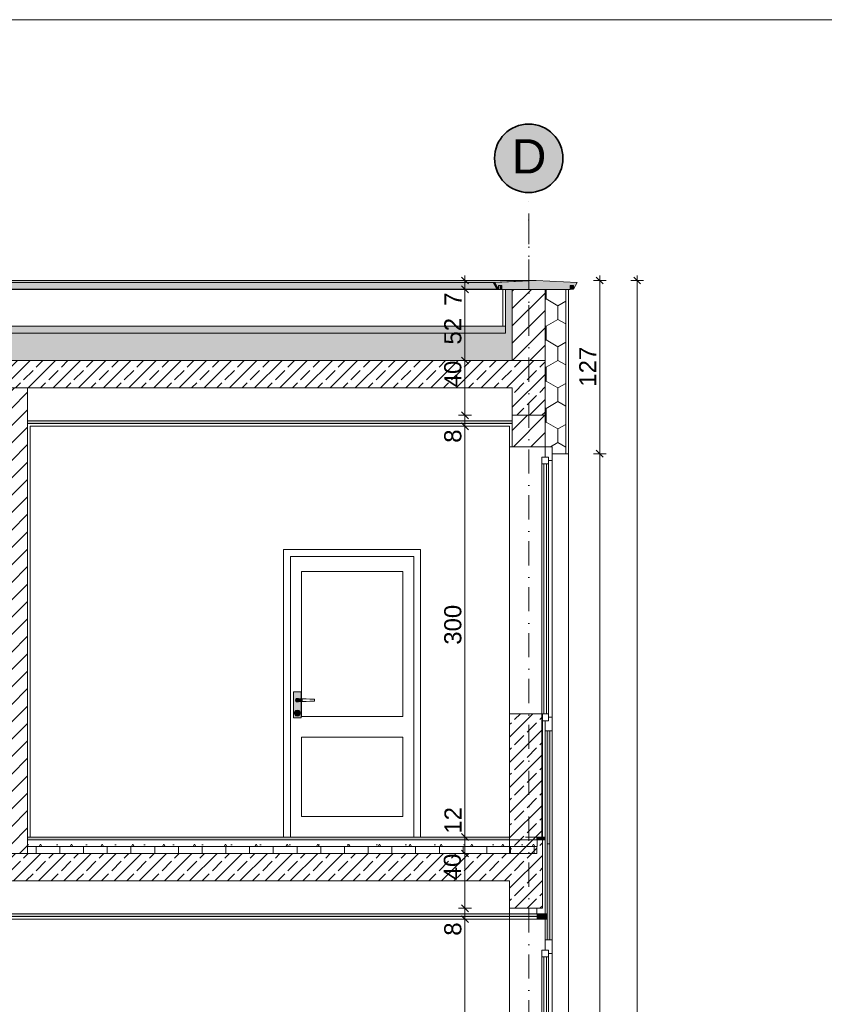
# Model space of a CAD drawing. Header units: millimetres. Extents: x -101298 to -58298, y 45839 to 66839.
# Tile 124 of 124: x -74165 to -68290, y 59648 to 66839. Entities that reach past the tile are written whole.
import ezdxf

# ---------------------------------------------------------------- set-up
doc = ezdxf.new("R2010")
doc.units = ezdxf.units.MM
doc.header["$MEASUREMENT"] = 0
doc.linetypes.add('Kropki i Kreski', pattern=[335.138881, 176.388884, -88.194442, 0, -70.555556])
for name, color, linetype, lineweight in [('Nowe_Konstrukcja - Belki_Nr_pióra__106', 252, 'Continuous', 13), ('Nowe_Konstrukcja - Belki_Nr_pióra__3', 7, 'Continuous', 13), ('Nowe_Konstrukcja - Stropy_Nr_pióra__21', 7, 'Continuous', 20), ('Nowe_Konstrukcja - Stropy_Nr_pióra__3', 7, 'Continuous', 13), ('Nowe_Konstrukcja - Ściany zew_Nr_pióra__106', 252, 'Continuous', 13), ('Nowe_Konstrukcja - Ściany zew_Nr_pióra__141', 7, 'Continuous', 18), ('Nowe_Konstrukcja - Ściany zew_Nr_pióra__18', 9, 'Continuous', 15), ('Nowe_Konstrukcja - Ściany zew_Nr_pióra__19', 255, 'Continuous', 0), ('Nowe_Konstrukcja - Ściany zew_Nr_pióra__21', 7, 'Continuous', 20), ('Nowe_Konstrukcja - Ściany zew_Nr_pióra__3', 7, 'Continuous', 13), ('Nowe_Osie_Nr_pióra__19', 255, 'Continuous', 0), ('Nowe_Osie_Nr_pióra__3', 7, 'Continuous', 13), ('Nowe_Osie_Nr_pióra__4', 8, 'Continuous', 13), ('Nowe_Osie_Nr_pióra__7', 7, 'Continuous', 35), ('Nowe_Wymiarowanie - Ogólne_Nr_pióra__42', 8, 'Continuous', 25), ('Nowe_zagospodarowanie_Nr_pióra__21', 7, 'Continuous', 20)]:
    doc.layers.add(name, color=color, linetype=linetype, lineweight=lineweight)
for name, color, linetype, lineweight, true_color in [('Nowe_Konstrukcja - Belki_Nr_pióra__23', 7, 'Continuous', 13, 0x858585), ('Nowe_Konstrukcja - Stropy_Nr_pióra__23', 7, 'Continuous', 13, 0x858585), ('Nowe_Konstrukcja - Ściany zew_Nr_pióra__102', 7, 'Continuous', 13, 0x3e3e3e), ('Nowe_Konstrukcja - Ściany zew_Nr_pióra__142', 7, 'Continuous', 0, 0xe8e8e8), ('Nowe_Konstrukcja - Ściany zew_Nr_pióra__23', 7, 'Continuous', 13, 0x858585), ('Nowe_Konstrukcja - Ściany zew_Nr_pióra__61', 7, 'Continuous', 18, 0x6a6a6a), ('Nowe_Konstrukcja - Ściany zew_Nr_pióra__62', 7, 'Continuous', 18, 0xaaaaaa), ('Nowe_Wymiarowanie - Ogólne_Nr_pióra__81', 7, 'Continuous', 13, 0x6a6a6a)]:
    doc.layers.add(name, color=color, linetype=linetype, lineweight=lineweight, true_color=true_color)
doc.layers.add('Nowe_Wymiarowanie - Ogólne', color=7, linetype='Continuous')
doc.styles.add('STYL_AUTOMATYCZNY_1', font='arial.ttf')
doc.dimstyles.new('STYL_AUTOMATYCZNY__1', dxfattribs={"dimtxt": 125, "dimasz": 47.5, "dimexe": 0.18, "dimexo": 0.0625, "dimgap": 0, "dimtad": 1, "dimdec": 0, "dimlfac": 0.1, "dimzin": 0, "dimdsep": 46, "dimtxsty": 'STYL_AUTOMATYCZNY_1', "dimblk": 'ARROWHEAD_6', "dimblk1": 'ARROWHEAD_6', "dimblk2": 'ARROWHEAD_6', "dimcen": 0.09, "dimse1": 1, "dimse2": 1, "dimclrd": 256, "dimclre": 256, "dimclrt": 8, "dimazin": 0, "dimtfac": 1, "dimtdec": 4, "dimtmove": 0, "dimatfit": 3, "dimfxl": 0, "dimtolj": 1, "dimtzin": 0, "dimarcsym": 0})
doc.dimstyles.new('STYL_AUTOMATYCZNY__3', dxfattribs={"dimtxt": 125, "dimasz": 47.5, "dimexe": 0.18, "dimexo": 0.0625, "dimgap": 0, "dimtad": 1, "dimdec": 0, "dimlfac": 0.1, "dimzin": 0, "dimdsep": 46, "dimtxsty": 'STYL_AUTOMATYCZNY_1', "dimblk": 'ARROWHEAD_6', "dimblk1": 'ARROWHEAD_6', "dimblk2": 'ARROWHEAD_6', "dimcen": 0.09, "dimse1": 1, "dimse2": 1, "dimclrd": 256, "dimclre": 256, "dimclrt": 8, "dimazin": 0, "dimtfac": 1, "dimtdec": 4, "dimtmove": 2, "dimatfit": 3, "dimfxl": 0, "dimtolj": 1, "dimtzin": 0, "dimarcsym": 0})
pattern_1 = [(45, (0, 0), (-63.63961, 63.63961), [])]
pattern_2 = [(90, (0, 0), (-173.20508, 0), [100, -200]), (90, (-86.6, 150), (-173.20508, 0), [100, -200]), (150, (-4e-14, 100), (86.60254, 150), [100, -200]), (150, (-173.2, 100), (86.60254, 150), [100, -200]), (210, (0, 0), (-86.60254, 150), [100, -200]), (210, (-173.2, -7e-14), (-86.60254, 150), [100, -200])]
pattern_3 = [(45, (0, 0), (-91.92388, 91.92388), []), (45, (-45.96, 45.96), (-91.92388, 91.92388), [97.5, -32.5])]

# ---------------------------------------------------------------- blocks, each defined once
blk = doc.blocks.new('*D22')
at = {"layer": 'Nowe_Wymiarowanie - Ogólne_Nr_pióra__81', "color": 251, "linetype": 'Continuous', "lineweight": 13, "true_color": 0x6a6a6a}
for p, q in [((-69904.3, 64909.2), (-69954.3, 64959.2)), ((-69929.3, 64971.7), (-69929.3, 64934.2)), ((-69976.1, 64934.2), (-69882.4, 64934.2)), ((-69929.3, 64934.2), (-69929.3, 63669.4)), ((-69976.1, 63669.4), (-69882.4, 63669.4)), ((-69904.3, 63644.4), (-69954.3, 63694.4))]:
    blk.add_line(p, q, dxfattribs=at)
at = {"layer": 'Nowe_Wymiarowanie - Ogólne_Nr_pióra__42', "color": 8, "lineweight": 25, "insert": (-69954.3, 64158.8), "char_height": 125, "attachment_point": 7, "rotation": 90, "style": 'STYL_AUTOMATYCZNY_1'}
blk.add_mtext('\\A1;{\\pql;\\fArial|b0|i0|c238|p0;\\W1.000000;127}', dxfattribs=at)
blk = doc.blocks.new('ARROWHEAD_6')
at = {"color": 0, "linetype": 'Continuous', "lineweight": 0}
for p, q in [((0, 0), (-1, 0)), ((-0.5, -0.5), (0.5, 0.5))]:
    blk.add_line(p, q, dxfattribs=at)
blk = doc.blocks.new('*D24')
at = {"layer": 'Nowe_Wymiarowanie - Ogólne_Nr_pióra__81', "color": 251, "linetype": 'Continuous', "lineweight": 13, "true_color": 0x6a6a6a}
for p, q in [((-69976.1, 63669.4), (-69882.4, 63669.4)), ((-69904.3, 63644.4), (-69954.3, 63694.4)), ((-69929.3, 63669.4), (-69929.3, 53669.4)), ((-69976.1, 53669.4), (-69882.4, 53669.4)), ((-69904.3, 53644.4), (-69954.3, 53694.4))]:
    blk.add_line(p, q, dxfattribs=at)
at = {"layer": 'Nowe_Wymiarowanie - Ogólne_Nr_pióra__42', "color": 8, "lineweight": 25, "insert": (-69954.3, 58454.9), "char_height": 125, "attachment_point": 7, "rotation": 90, "style": 'STYL_AUTOMATYCZNY_1'}
blk.add_mtext('\\A1;{\\pql;\\fArial|b0|i0|c238|p0;\\W1.000000;1\xa0000}', dxfattribs=at)
blk = doc.blocks.new('*D26')
at = {"layer": 'Nowe_Wymiarowanie - Ogólne_Nr_pióra__81', "color": 251, "linetype": 'Continuous', "lineweight": 13, "true_color": 0x6a6a6a}
for p, q in [((-69630.6, 64909.2), (-69680.6, 64959.2)), ((-69655.6, 64934.2), (-69655.6, 64971.7)), ((-69608.8, 64934.2), (-69702.5, 64934.2)), ((-69655.6, 53199.4), (-69655.6, 64934.2)), ((-69680.6, 53224.4), (-69630.6, 53174.4)), ((-69608.8, 53199.4), (-69702.5, 53199.4)), ((-69655.6, 53161.9), (-69655.6, 53199.4))]:
    blk.add_line(p, q, dxfattribs=at)
at = {"layer": 'Nowe_Wymiarowanie - Ogólne_Nr_pióra__42', "color": 8, "lineweight": 25, "insert": (-69680.6, 58882.5), "char_height": 125, "attachment_point": 7, "rotation": 90, "style": 'STYL_AUTOMATYCZNY_1'}
blk.add_mtext('\\A1;{\\pql;\\fArial|b0|i0|c238|p0;\\W1.000000;1174}', dxfattribs=at)
blk = doc.blocks.new('*D39')
at = {"layer": 'Nowe_Wymiarowanie - Ogólne_Nr_pióra__81', "color": 251, "linetype": 'Continuous', "lineweight": 13, "true_color": 0x6a6a6a}
for p, q in [((-70866.4, 60269.4), (-70960.2, 60269.4)), ((-70938.3, 60294.4), (-70888.3, 60244.4)), ((-70913.3, 57269.4), (-70913.3, 60269.4)), ((-70866.4, 57269.4), (-70960.2, 57269.4)), ((-70938.3, 57294.4), (-70888.3, 57244.4))]:
    blk.add_line(p, q, dxfattribs=at)
at = {"layer": 'Nowe_Wymiarowanie - Ogólne_Nr_pióra__42', "color": 8, "lineweight": 25, "char_height": 125, "attachment_point": 7, "rotation": 90, "style": 'STYL_AUTOMATYCZNY_1'}
for s, insert in [('\\A1;{\\pql;\\fArial|b0|i0|c238|p0;\\W1.000000;8}', (-70938.3, 60149.1)), ('\\A1;{\\pql;\\fArial|b0|i0|c238|p0;\\W1.000000;300}', (-70938.3, 58674.1)), ('\\A1;{\\pql;\\fArial|b0|i0|c238|p0;\\W1.000000;12}', (-70938.3, 57294.4))]:
    blk.add_mtext(s, dxfattribs=dict(at, insert=insert))
blk = doc.blocks.new('*D40')
at = {"layer": 'Nowe_Wymiarowanie - Ogólne_Nr_pióra__81', "color": 251, "linetype": 'Continuous', "lineweight": 13, "true_color": 0x6a6a6a}
for p, q in [((-70866.4, 60349.4), (-70960.2, 60349.4)), ((-70938.3, 60374.4), (-70888.3, 60324.4)), ((-70913.3, 60269.4), (-70913.3, 60349.4)), ((-70866.4, 60269.4), (-70960.2, 60269.4)), ((-70938.3, 60294.4), (-70888.3, 60244.4))]:
    blk.add_line(p, q, dxfattribs=at)
blk = doc.blocks.new('*D41')
at = {"layer": 'Nowe_Wymiarowanie - Ogólne_Nr_pióra__81', "color": 251, "linetype": 'Continuous', "lineweight": 13, "true_color": 0x6a6a6a}
for p, q in [((-70938.3, 60774.4), (-70888.3, 60724.4)), ((-70866.4, 60749.4), (-70960.2, 60749.4)), ((-70913.3, 60349.4), (-70913.3, 60749.4)), ((-70866.4, 60349.4), (-70960.2, 60349.4)), ((-70938.3, 60374.4), (-70888.3, 60324.4))]:
    blk.add_line(p, q, dxfattribs=at)
at = {"layer": 'Nowe_Wymiarowanie - Ogólne_Nr_pióra__42', "color": 8, "lineweight": 25, "insert": (-70941.4, 60554.1), "char_height": 125, "attachment_point": 7, "rotation": 90, "style": 'STYL_AUTOMATYCZNY_1'}
blk.add_mtext('\\A1;{\\pql;\\fArial|b0|i0|c238|p0;\\W1.000000;40}', dxfattribs=at)
blk = doc.blocks.new('*D42')
at = {"layer": 'Nowe_Wymiarowanie - Ogólne_Nr_pióra__81', "color": 251, "linetype": 'Continuous', "lineweight": 13, "true_color": 0x6a6a6a}
for p, q in [((-70866.4, 60869.4), (-70960.2, 60869.4)), ((-70938.3, 60894.4), (-70888.3, 60844.4)), ((-70913.3, 60749.4), (-70913.3, 60869.4)), ((-70938.3, 60774.4), (-70888.3, 60724.4)), ((-70866.4, 60749.4), (-70960.2, 60749.4))]:
    blk.add_line(p, q, dxfattribs=at)
blk = doc.blocks.new('*D43')
at = {"layer": 'Nowe_Wymiarowanie - Ogólne_Nr_pióra__81', "color": 251, "linetype": 'Continuous', "lineweight": 13, "true_color": 0x6a6a6a}
for p, q in [((-70866.4, 63869.4), (-70960.2, 63869.4)), ((-70938.3, 63894.4), (-70888.3, 63844.4)), ((-70913.3, 60869.4), (-70913.3, 63869.4)), ((-70866.4, 60869.4), (-70960.2, 60869.4)), ((-70938.3, 60894.4), (-70888.3, 60844.4))]:
    blk.add_line(p, q, dxfattribs=at)
at = {"layer": 'Nowe_Wymiarowanie - Ogólne_Nr_pióra__42', "color": 8, "lineweight": 25, "char_height": 125, "attachment_point": 7, "rotation": 90, "style": 'STYL_AUTOMATYCZNY_1'}
for s, insert in [('\\A1;{\\pql;\\fArial|b0|i0|c238|p0;\\W1.000000;8}', (-70938.3, 63749.1)), ('\\A1;{\\pql;\\fArial|b0|i0|c238|p0;\\W1.000000;300}', (-70938.3, 62274.1)), ('\\A1;{\\pql;\\fArial|b0|i0|c238|p0;\\W1.000000;12}', (-70938.3, 60894.4))]:
    blk.add_mtext(s, dxfattribs=dict(at, insert=insert))
blk = doc.blocks.new('*D44')
at = {"layer": 'Nowe_Wymiarowanie - Ogólne_Nr_pióra__81', "color": 251, "linetype": 'Continuous', "lineweight": 13, "true_color": 0x6a6a6a}
for p, q in [((-70866.4, 63949.4), (-70960.2, 63949.4)), ((-70938.3, 63974.4), (-70888.3, 63924.4)), ((-70913.3, 63869.4), (-70913.3, 63949.4)), ((-70866.4, 63869.4), (-70960.2, 63869.4)), ((-70938.3, 63894.4), (-70888.3, 63844.4))]:
    blk.add_line(p, q, dxfattribs=at)
blk = doc.blocks.new('*D45')
at = {"layer": 'Nowe_Wymiarowanie - Ogólne_Nr_pióra__81', "color": 251, "linetype": 'Continuous', "lineweight": 13, "true_color": 0x6a6a6a}
for p, q in [((-70938.3, 64374.4), (-70888.3, 64324.4)), ((-70866.4, 64349.4), (-70960.2, 64349.4)), ((-70913.3, 63949.4), (-70913.3, 64349.4)), ((-70866.4, 63949.4), (-70960.2, 63949.4)), ((-70938.3, 63974.4), (-70888.3, 63924.4))]:
    blk.add_line(p, q, dxfattribs=at)
at = {"layer": 'Nowe_Wymiarowanie - Ogólne_Nr_pióra__42', "color": 8, "lineweight": 25, "insert": (-70938.3, 64154.1), "char_height": 125, "attachment_point": 7, "rotation": 90, "style": 'STYL_AUTOMATYCZNY_1'}
blk.add_mtext('\\A1;{\\pql;\\fArial|b0|i0|c238|p0;\\W1.000000;40}', dxfattribs=at)
blk = doc.blocks.new('*D46')
at = {"layer": 'Nowe_Wymiarowanie - Ogólne_Nr_pióra__81', "color": 251, "linetype": 'Continuous', "lineweight": 13, "true_color": 0x6a6a6a}
for p, q in [((-70866.4, 64869.4), (-70960.2, 64869.4)), ((-70938.3, 64894.4), (-70888.3, 64844.4)), ((-70913.3, 64349.4), (-70913.3, 64869.4)), ((-70938.3, 64374.4), (-70888.3, 64324.4)), ((-70866.4, 64349.4), (-70960.2, 64349.4))]:
    blk.add_line(p, q, dxfattribs=at)
at = {"layer": 'Nowe_Wymiarowanie - Ogólne_Nr_pióra__42', "color": 8, "lineweight": 25, "char_height": 125, "attachment_point": 7, "rotation": 90, "style": 'STYL_AUTOMATYCZNY_1'}
for s, insert in [('\\A1;{\\pql;\\fArial|b0|i0|c238|p0;\\W1.000000;7}', (-70938.3, 64749.1)), ('\\A1;{\\pql;\\fArial|b0|i0|c238|p0;\\W1.000000;52}', (-70938.3, 64466.4))]:
    blk.add_mtext(s, dxfattribs=dict(at, insert=insert))
blk = doc.blocks.new('*D47')
at = {"layer": 'Nowe_Wymiarowanie - Ogólne_Nr_pióra__81', "color": 251, "linetype": 'Continuous', "lineweight": 13, "true_color": 0x6a6a6a}
for p, q in [((-70888.3, 64909.2), (-70938.3, 64959.2)), ((-70913.3, 64934.2), (-70913.3, 64971.7)), ((-70866.4, 64934.2), (-70960.2, 64934.2)), ((-70866.4, 64869.4), (-70960.2, 64869.4)), ((-70938.3, 64894.4), (-70888.3, 64844.4)), ((-70913.3, 64869.4), (-70913.3, 64934.2))]:
    blk.add_line(p, q, dxfattribs=at)

msp = doc.modelspace()

# ---------------------------------------------------------------- hatches: boundary and pattern name
at = {"layer": 'Nowe_Konstrukcja - Belki_Nr_pióra__106', "linetype": 'Continuous', "lineweight": 13}
for points in [[(-70407.5, 64934.2), (-96602.8, 64934.2), (-96302.8, 64919.4), (-70707.1, 64919.4)], [(-70707.1, 64919.4), (-70694.8, 64919.4), (-70401.1, 64933.9), (-70407.5, 64934.2)], [(-70694.8, 64919.4), (-70707.1, 64919.4), (-70681.7, 64869.7), (-70669.3, 64869.7)], [(-70657.2, 64869.4), (-70644.8, 64869.4), (-70644.8, 64898.5), (-70657.2, 64898.5)], [(-70133.3, 64898.5), (-70144.8, 64898.5), (-70144.8, 64869.7), (-70133.3, 64869.7)], [(-70133.3, 64898.5), (-70133.3, 64869.7), (-70120.2, 64869.7), (-70120.2, 64898.5)]]:
    msp.add_hatch(color=252, dxfattribs=at).paths.add_polyline_path(points)
at = {"layer": 'Nowe_Konstrukcja - Belki_Nr_pióra__23', "linetype": 'Continuous', "lineweight": 13, "true_color": 0x858585}
msp.add_hatch(color=252, dxfattribs=at).paths.add_polyline_path([(-70644.8, 64869.4), (-70144.8, 64869.4), (-70144.8, 64898.5), (-70120.2, 64898.5), (-70120.2, 64869.7), (-70094.8, 64919.4), (-70394.8, 64934.2), (-70694.8, 64919.4), (-70669.3, 64869.7), (-70669.3, 64898.5), (-70644.8, 64898.5)])
at = {"layer": 'Nowe_Konstrukcja - Stropy_Nr_pióra__23', "linetype": 'Continuous', "lineweight": 0, "true_color": 0xe0e0e0}
for points in [[(-96352.8, 64898.5), (-96352.8, 64869.4), (-70657.2, 64869.4), (-70657.2, 64898.5), (-70669.3, 64898.5), (-70669.3, 64869.7), (-96328.2, 64869.7), (-96328.2, 64898.5)], [(-96302.8, 64919.4), (-96328.2, 64869.7), (-70681.7, 64869.7), (-70707.1, 64919.4)], [(-70567.8, 63889.4), (-70567.8, 63909.4), (-74107.7, 63909.4), (-74107.7, 63889.4)], [(-70587.7, 60849.4), (-70587.7, 60869.4), (-74107.7, 60869.4), (-74107.7, 60849.4)], [(-70387.7, 60289.4), (-70387.7, 60309.4), (-80227.8, 60309.4), (-80227.8, 60289.4)]]:
    msp.add_hatch(color=254, dxfattribs=at).paths.add_polyline_path(points)
at = {"layer": 'Nowe_Konstrukcja - Stropy_Nr_pióra__23', "linetype": 'Continuous', "lineweight": 13, "true_color": 0x858585}
for points in [[(-70617.8, 64549.4), (-70617.8, 64599.4), (-80467.8, 64599.4), (-80467.8, 64549.4)], [(-70292.8, 61644.4), (-70312.8, 61644.4), (-70312.8, 60119.4), (-70292.8, 60119.4)], [(-70327.8, 60869.4), (-70387.7, 60869.4), (-70387.7, 60849.4), (-70327.8, 60849.4)], [(-70312.8, 60819.4), (-70312.8, 60119.4), (-70292.8, 60119.4), (-70292.8, 60819.4)], [(-70312.8, 60309.4), (-70387.5, 60309.4), (-70387.5, 60269.4), (-70312.8, 60269.4)]]:
    msp.add_hatch(color=252, dxfattribs=at).paths.add_polyline_path(points)
h = msp.add_hatch(dxfattribs=at)
h.set_pattern_fill('Beton_zbrojony_0001', color=252, style=0, pattern_type=2)
h.set_pattern_definition(pattern_3)
h.paths.add_polyline_path([(-80467.8, 63949.4), (-80227.8, 63949.4), (-80227.8, 64149.4), (-70567.8, 64149.4), (-70567.8, 63949.4), (-70327.8, 63949.4), (-70327.8, 64349.4), (-80467.8, 64349.4), (-80467.8, 64149.4)])
h = msp.add_hatch(dxfattribs=at)
h.set_pattern_fill('Beton_zbrojony_0001', color=252, style=0, pattern_type=2)
h.set_pattern_definition(pattern_3)
h.paths.add_polyline_path([(-82087.3, 60749.4), (-82087.3, 60549.4), (-80467.8, 60549.4), (-80467.8, 60349.4), (-80227.8, 60349.4), (-80227.8, 60549.4), (-70587.7, 60549.4), (-70587.7, 60349.4), (-70347.7, 60349.4), (-70347.7, 60749.4), (-70347.7, 61769.4), (-70587.7, 61769.4), (-70587.7, 60749.4)])
h = msp.add_hatch(dxfattribs=at)
h.set_pattern_fill('Beton_lekki_0001', color=252, style=0, pattern_type=2)
h.set_pattern_definition([(0, (0, 0), (0, 389.7114), [24.375, -200.625]), (0, (112.5, 194.86), (0, 389.7114), [24.375, -200.625]), (60, (0, 0), (-337.5, 194.8557), [24.375, -200.625]), (60, (225, 0), (-337.5, 194.8557), [24.375, -200.625]), (120, (24.37, 0), (337.5, 194.8557), [24.375, -200.625]), (120, (249.38, 0), (337.5, 194.8557), [24.375, -200.625]), (0, (0, 37.5), (0, 75), [0, -75, 0, -112.5]), (45, (37.5, 37.5), (-53.03301, 53.03301), [0, -56.25, 0, -93.75])])
h.paths.add_polyline_path([(-70387.8, 60799.4), (-70387.8, 60849.4), (-74107.7, 60849.4), (-74107.7, 60799.4)])
h = msp.add_hatch(dxfattribs=at)
h.set_pattern_fill('Styropian_0001', color=252, style=0, pattern_type=2)
h.set_pattern_definition(pattern_2)
h.paths.add_polyline_path([(-70387.7, 60749.4), (-70387.7, 60799.4), (-74107.7, 60799.4), (-74107.7, 60749.4)])
at = {"layer": 'Nowe_Konstrukcja - Ściany zew_Nr_pióra__102', "linetype": 'Continuous', "lineweight": 13, "true_color": 0x3e3e3e}
for points in [[(-72148.1, 61875.4), (-72148.9, 61875.9), (-72150.7, 61869.4), (-72149.7, 61869.4)], [(-72149.7, 61869.4), (-72150.7, 61869.4), (-72148.9, 61862.9), (-72148.1, 61863.4)], [(-72143.7, 61879.8), (-72144.2, 61880.7), (-72148.9, 61875.9), (-72148.1, 61875.4)], [(-72148.1, 61863.4), (-72148.9, 61862.9), (-72144.2, 61858.1), (-72143.7, 61859)], [(-72143.7, 61859), (-72144.2, 61858.1), (-72137.7, 61856.4), (-72137.7, 61857.4)], [(-72137.7, 61857.4), (-72137.7, 61856.4), (-72131.2, 61858.1), (-72131.7, 61859)], [(-72131.7, 61859), (-72131.2, 61858.1), (-72129.9, 61859.4), (-72131.3, 61859.4)], [(-72143.7, 61786.9), (-72144.6, 61787.4), (-72145.7, 61783.4), (-72144.7, 61783.4)], [(-72144.7, 61783.4), (-72145.7, 61783.4), (-72144.6, 61779.4), (-72143.7, 61779.9)], [(-72143.7, 61779.9), (-72144.6, 61779.4), (-72141.7, 61776.5), (-72141.2, 61777.3)], [(-72141.2, 61777.3), (-72141.7, 61776.5), (-72137.7, 61775.4), (-72137.7, 61776.4)], [(-72137.7, 61776.4), (-72137.7, 61775.4), (-72133.7, 61776.5), (-72134.2, 61777.3)], [(-72134.2, 61777.3), (-72133.7, 61776.5), (-72130.7, 61779.4), (-72131.6, 61779.9)]]:
    msp.add_hatch(color=250, dxfattribs=at).paths.add_polyline_path(points)
at = {"layer": 'Nowe_Konstrukcja - Ściany zew_Nr_pióra__106', "linetype": 'Continuous', "lineweight": 13}
for points in [[(-72157.7, 61774.4), (-72159.7, 61774.4), (-72156.7, 61763.4), (-72155, 61764.4)], [(-72131.6, 61786.9), (-72130.7, 61787.4), (-72133.7, 61790.3), (-72134.2, 61789.5)], [(-72155, 61764.4), (-72156.7, 61763.4), (-72148.7, 61755.3), (-72147.7, 61757.1)], [(-72147.7, 61757.1), (-72148.7, 61755.3), (-72137.7, 61752.4), (-72137.7, 61754.4)], [(-72137.7, 61754.4), (-72137.7, 61752.4), (-72126.7, 61755.3), (-72127.7, 61757.1)]]:
    msp.add_hatch(color=252, dxfattribs=at).paths.add_polyline_path(points)
at = {"layer": 'Nowe_Konstrukcja - Ściany zew_Nr_pióra__141', "linetype": 'Continuous', "lineweight": 18}
msp.add_hatch(color=7, dxfattribs=at).paths.add_polyline_path([(-70548.3, 60714.7, 1), (-70557.7, 60714.7, 1)])
at = {"layer": 'Nowe_Konstrukcja - Ściany zew_Nr_pióra__142', "linetype": 'Continuous', "lineweight": 0, "true_color": 0xe8e8e8}
msp.add_hatch(color=254, dxfattribs=at).paths.add_polyline_path([(-72117.7, 61774.4), (-72115.7, 61774.4), (-72118.6, 61785.4), (-72120.4, 61784.4)])
at = {"layer": 'Nowe_Konstrukcja - Ściany zew_Nr_pióra__18', "linetype": 'Continuous', "lineweight": 15}
h = msp.add_hatch(color=9, dxfattribs=at)
h.paths.add_polyline_path([(-72166.2, 61739.4), (-72109.2, 61739.4), (-72109.2, 61859.5), (-72112.7, 61859.4), (-72129.9, 61859.4), (-72131.2, 61858.1), (-72137.7, 61856.4), (-72144.2, 61858.1), (-72148.9, 61862.9), (-72150.7, 61869.4), (-72148.9, 61875.9), (-72144.2, 61880.7), (-72137.7, 61882.4), (-72131.2, 61880.7), (-72129.9, 61879.4), (-72112.7, 61879.4), (-72109.2, 61879.3), (-72109.2, 61929.4), (-72166.2, 61929.4)])
h.paths.add_polyline_path([(-72156.7, 61763.4), (-72159.7, 61774.4), (-72156.7, 61785.4), (-72148.7, 61793.5), (-72137.7, 61796.4), (-72126.7, 61793.5), (-72118.6, 61785.4), (-72115.7, 61774.4), (-72118.6, 61763.4), (-72126.7, 61755.3), (-72137.7, 61752.4), (-72148.7, 61755.3)], flags=0)
for points in [[(-72137.7, 61859.4), (-72112.7, 61859.4), (-72112.7, 61879.4), (-72137.7, 61879.4), (-72142.7, 61878.1), (-72146.3, 61874.4), (-72147.7, 61869.4), (-72146.3, 61864.4), (-72142.7, 61860.7)], [(-72112.7, 61879.4), (-72112.7, 61859.4), (-72099.3, 61859.8), (-72099.3, 61879)], [(-72120.4, 61764.4), (-72118.6, 61763.4), (-72115.7, 61774.4), (-72117.7, 61774.4)]]:
    msp.add_hatch(color=9, dxfattribs=at).paths.add_polyline_path(points)
h = msp.add_hatch(color=9, dxfattribs=at)
h.paths.add_polyline_path([(-72157.7, 61774.4), (-72155, 61764.4), (-72147.7, 61757.1), (-72137.7, 61754.4), (-72127.7, 61757.1), (-72120.4, 61764.4), (-72117.7, 61774.4), (-72120.4, 61784.4), (-72127.7, 61791.7), (-72137.7, 61794.4), (-72147.7, 61791.7), (-72155, 61784.4)])
h.paths.add_polyline_path([(-72145.7, 61783.4), (-72144.6, 61787.4), (-72141.7, 61790.3), (-72137.7, 61791.4), (-72133.7, 61790.3), (-72130.7, 61787.4), (-72129.7, 61783.4), (-72130.7, 61779.4), (-72133.7, 61776.5), (-72137.7, 61775.4), (-72141.7, 61776.5), (-72144.6, 61779.4)], flags=0)
at = {"layer": 'Nowe_Konstrukcja - Ściany zew_Nr_pióra__19', "linetype": 'Continuous', "lineweight": 0}
for points in [[(-72127.7, 61791.7), (-72126.7, 61793.5), (-72137.7, 61796.4), (-72137.7, 61794.4)], [(-72120.4, 61784.4), (-72118.6, 61785.4), (-72126.7, 61793.5), (-72127.7, 61791.7)]]:
    msp.add_hatch(color=255, dxfattribs=at).paths.add_polyline_path(points)
at = {"layer": 'Nowe_Konstrukcja - Ściany zew_Nr_pióra__23', "linetype": 'Continuous', "lineweight": 13, "true_color": 0x858585}
h = msp.add_hatch(dxfattribs=at)
h.set_pattern_fill('Styropian_0001', color=252, style=0, pattern_type=2)
h.set_pattern_definition(pattern_2)
h.paths.add_polyline_path([(-80467.8, 64449.4), (-70567.8, 64449.4), (-70567.8, 64549.4), (-70567.8, 64869.4), (-70617.8, 64869.4), (-70617.8, 64549.4), (-80467.8, 64549.4)])
h = msp.add_hatch(dxfattribs=at)
h.set_pattern_fill('Bloczki_ceramiczne_0001', color=252, style=0, pattern_type=2)
h.set_pattern_definition(pattern_1)
h.paths.add_polyline_path([(-70327.8, 64869.4), (-70567.8, 64869.4), (-70567.8, 64349.4), (-70447.8, 64349.4), (-70327.8, 64349.4)])
h = msp.add_hatch(dxfattribs=at)
h.set_pattern_fill('Styropian_0001', color=252, style=0, pattern_type=2)
h.set_pattern_definition(pattern_2)
h.paths.add_polyline_path([(-70327.8, 64869.4), (-70327.8, 63719.4), (-70277.8, 63719.4), (-70277.8, 63669.4), (-70177.8, 63669.4), (-70177.8, 63719.4), (-70177.8, 64869.4)])
h = msp.add_hatch(dxfattribs=at)
h.set_pattern_fill('Styropian_0001', color=252, style=0, pattern_type=2)
h.set_pattern_definition(pattern_2)
h.paths.add_polyline_path([(-70567.8, 64349.4), (-70567.8, 64449.4), (-80467.8, 64449.4), (-80467.8, 64349.4)])
h = msp.add_hatch(dxfattribs=at)
h.set_pattern_fill('Bloczki_ceramiczne_0001', color=252, style=0, pattern_type=2)
h.set_pattern_definition(pattern_1)
h.paths.add_polyline_path([(-74107.7, 64149.4), (-74227.7, 64149.4), (-74227.7, 60749.4), (-74107.7, 60749.4)])
h = msp.add_hatch(dxfattribs=at)
h.set_pattern_fill('Bloczki_ceramiczne_0001', color=252, style=0, pattern_type=2)
h.set_pattern_definition(pattern_1)
h.paths.add_polyline_path([(-70327.8, 63949.4), (-70447.8, 63949.4), (-70567.8, 63949.4), (-70567.8, 63719.4), (-70327.8, 63719.4)])
for points in [[(-72131.7, 61879.8), (-72131.2, 61880.7), (-72137.7, 61882.4), (-72137.7, 61881.4)], [(-72131.7, 61879.8), (-72131.3, 61879.4), (-72129.9, 61879.4), (-72131.2, 61880.7)], [(-72134.2, 61789.5), (-72133.7, 61790.3), (-72137.7, 61791.4), (-72137.7, 61790.4)], [(-72127.7, 61757.1), (-72126.7, 61755.3), (-72118.6, 61763.4), (-72120.4, 61764.4)]]:
    msp.add_hatch(color=252, dxfattribs=at).paths.add_polyline_path(points)
at = {"layer": 'Nowe_Konstrukcja - Ściany zew_Nr_pióra__61', "linetype": 'Continuous', "lineweight": 18, "true_color": 0x6a6a6a}
for points in [[(-72149.7, 61869.4), (-72148.1, 61863.4), (-72143.7, 61859), (-72137.7, 61857.4), (-72131.7, 61859), (-72131.3, 61859.4), (-72137.7, 61859.4), (-72142.7, 61860.7), (-72146.3, 61864.4), (-72147.7, 61869.4), (-72146.3, 61874.4), (-72142.7, 61878.1), (-72137.7, 61879.4), (-72131.3, 61879.4), (-72131.7, 61879.8), (-72137.7, 61881.4), (-72143.7, 61879.8), (-72148.1, 61875.4)], [(-72137.7, 61881.4), (-72137.7, 61882.4), (-72144.2, 61880.7), (-72143.7, 61879.8)], [(-72130.7, 61783.4), (-72131.6, 61786.9), (-72134.2, 61789.5), (-72137.7, 61790.4), (-72141.2, 61789.5), (-72143.7, 61786.9), (-72144.7, 61783.4), (-72143.7, 61779.9), (-72141.2, 61777.3), (-72137.7, 61776.4), (-72134.2, 61777.3), (-72131.6, 61779.9)], [(-72141.2, 61789.5), (-72141.7, 61790.3), (-72144.6, 61787.4), (-72143.7, 61786.9)], [(-72131.6, 61779.9), (-72130.7, 61779.4), (-72129.7, 61783.4), (-72130.7, 61783.4)]]:
    msp.add_hatch(color=251, dxfattribs=at).paths.add_polyline_path(points)
at = {"layer": 'Nowe_Konstrukcja - Ściany zew_Nr_pióra__62', "linetype": 'Continuous', "lineweight": 18, "true_color": 0xaaaaaa}
msp.add_hatch(color=253, dxfattribs=at).paths.add_polyline_path([(-72147.7, 61791.7), (-72148.7, 61793.5), (-72156.7, 61785.4), (-72155, 61784.4)])
at = {"layer": 'Nowe_Osie_Nr_pióra__19', "linetype": 'Continuous', "lineweight": 0}
msp.add_hatch(color=255, dxfattribs=at).paths.add_polyline_path([(-70447.8, 65576.6, 1), (-70447.8, 66076.6, 1)])

# ---------------------------------------------------------------- linework, layer by layer
at = {"layer": 'Nowe_Konstrukcja - Belki_Nr_pióra__3', "color": 7, "linetype": 'Continuous', "lineweight": 13}
for p, q in [((-70407.5, 64934.2), (-96602.8, 64934.2)), ((-70657.2, 64869.4), (-96352.8, 64869.4)), ((-70681.7, 64869.7), (-96328.2, 64869.7)), ((-70707.1, 64919.4), (-96302.8, 64919.4)), ((-70707.1, 64919.4), (-70407.5, 64934.2)), ((-70681.7, 64869.7), (-70707.1, 64919.4)), ((-70694.8, 64919.4), (-70707.1, 64919.4)), ((-70694.8, 64919.4), (-70394.8, 64934.2)), ((-70669.3, 64869.7), (-70694.8, 64919.4)), ((-70669.3, 64869.7), (-70681.7, 64869.7)), ((-70669.3, 64869.7), (-70669.3, 64898.5)), ((-70669.3, 64898.5), (-70644.8, 64898.5)), ((-70657.2, 64869.4), (-70657.2, 64898.5)), ((-70644.8, 64869.4), (-70657.2, 64869.4)), ((-70644.8, 64869.4), (-70644.8, 64898.5)), ((-70644.8, 64869.4), (-70144.8, 64869.4)), ((-70394.8, 64934.2), (-70407.5, 64934.2)), ((-70094.8, 64919.4), (-70394.8, 64934.2)), ((-70144.8, 64869.4), (-70144.8, 64898.5)), ((-70144.8, 64898.5), (-70120.2, 64898.5)), ((-70133.3, 64869.7), (-70144.8, 64869.7)), ((-70120.2, 64869.7), (-70133.3, 64869.7)), ((-70120.2, 64869.7), (-70094.8, 64919.4)), ((-70120.2, 64869.7), (-70120.2, 64898.5))]:
    msp.add_line(p, q, dxfattribs=at)
at = {"layer": 'Nowe_Konstrukcja - Stropy_Nr_pióra__21', "color": 7, "linetype": 'Continuous', "lineweight": 20, "flags": 128}
for points in [[(-80467.8, 63949.4), (-80227.8, 63949.4), (-80227.8, 64149.4), (-70567.8, 64149.4), (-70567.8, 63949.4), (-70327.8, 63949.4), (-70327.8, 64349.4), (-80467.8, 64349.4), (-80467.8, 64149.4)], [(-82087.3, 60749.4), (-82087.3, 60549.4), (-80467.8, 60549.4), (-80467.8, 60349.4), (-80227.8, 60349.4), (-80227.8, 60549.4), (-70587.7, 60549.4), (-70587.7, 60349.4), (-70347.7, 60349.4), (-70347.7, 60749.4), (-70347.7, 61769.4), (-70587.7, 61769.4), (-70587.7, 60749.4)], [(-70292.8, 61644.4), (-70312.8, 61644.4), (-70312.8, 60119.4), (-70292.8, 60119.4)], [(-70327.8, 60869.4), (-70387.7, 60869.4), (-70387.7, 60849.4), (-70327.8, 60849.4)], [(-70312.8, 60819.4), (-70312.8, 60119.4), (-70292.8, 60119.4), (-70292.8, 60819.4)], [(-70312.8, 60309.4), (-70387.5, 60309.4), (-70387.5, 60269.4), (-70312.8, 60269.4)]]:
    msp.add_lwpolyline(points, close=True, dxfattribs=at)
at = {"layer": 'Nowe_Konstrukcja - Stropy_Nr_pióra__3', "color": 7, "linetype": 'Continuous', "lineweight": 13}
for p, q in [((-80517.9, 64549.4), (-70617.8, 64549.4)), ((-74107.7, 63909.4), (-70567.8, 63909.4)), ((-74107.7, 63909.4), (-70587.8, 63909.4)), ((-74107.7, 63889.4), (-70567.8, 63889.4)), ((-74107.7, 63889.4), (-70587.8, 63889.4)), ((-74107.7, 60849.4), (-70387.7, 60849.4)), ((-74107.7, 60849.4), (-70587.7, 60849.4)), ((-74107.7, 60799.4), (-70387.7, 60799.4)), ((-74107.7, 60799.4), (-70587.7, 60799.4)), ((-80227.8, 60549.4), (-70587.7, 60549.4)), ((-80227.8, 60309.4), (-70387.7, 60309.4)), ((-80227.8, 60309.4), (-70587.7, 60309.4)), ((-80227.8, 60289.4), (-70387.7, 60289.4)), ((-80227.8, 60289.4), (-70587.7, 60289.4))]:
    msp.add_line(p, q, dxfattribs=at)
at = {"layer": 'Nowe_Konstrukcja - Ściany zew_Nr_pióra__21', "color": 7, "linetype": 'Continuous', "lineweight": 20}
for p, q in [((-70567.8, 64349.4), (-70567.8, 64869.4)), ((-70327.8, 64349.4), (-70327.8, 64869.4))]:
    msp.add_line(p, q, dxfattribs=at)
at = {"layer": 'Nowe_Konstrukcja - Ściany zew_Nr_pióra__21', "color": 7, "linetype": 'Continuous', "lineweight": 20, "flags": 128}
msp.add_lwpolyline([(-70327.8, 63949.4), (-70447.8, 63949.4), (-70567.8, 63949.4), (-70567.8, 63719.4), (-70327.8, 63719.4)], close=True, dxfattribs=at)
for points in [[(-70387.5, 60849.4), (-70387.6, 60749.4)], [(-70387.7, 60749.4), (-70593.8, 60749.4)], [(-70387.7, 60349.4), (-70387.7, 60309.4)]]:
    msp.add_lwpolyline(points, dxfattribs=at)
at = {"layer": 'Nowe_Konstrukcja - Ściany zew_Nr_pióra__3', "color": 7, "linetype": 'Continuous', "lineweight": 13}
for p, q in [((-70637.8, 64869.4), (-70617.8, 64869.4)), ((-70637.8, 64599.4), (-70637.8, 64869.4)), ((-70617.8, 64549.4), (-70617.8, 64869.4)), ((-70617.8, 64869.4), (-70567.8, 64869.4)), ((-70617.8, 64549.4), (-70617.8, 64869.4)), ((-70567.8, 64869.4), (-70327.8, 64869.4)), ((-70567.8, 64469.4), (-70567.8, 64869.4)), ((-70327.8, 64869.4), (-70207.8, 64869.4)), ((-70327.8, 64469.4), (-70327.8, 64869.4)), ((-70207.8, 64869.4), (-70187.8, 64869.4)), ((-70177.8, 63669.4), (-70177.8, 64869.4)), ((-70177.8, 64469.4), (-70177.8, 64869.4)), ((-70157.8, 64469.4), (-70157.8, 64869.4)), ((-80517.9, 64599.4), (-70617.8, 64599.4)), ((-70157.8, 60869.4), (-70157.8, 64469.4)), ((-74107.7, 60749.4), (-74107.7, 64149.4)), ((-74107.7, 64149.4), (-74087.7, 64149.4)), ((-74107.7, 60869.4), (-74107.7, 64149.4)), ((-74087.7, 60869.4), (-74087.7, 63869.4)), ((-74087.7, 63869.4), (-70587.8, 63869.4)), ((-70587.8, 60869.4), (-70587.8, 63869.4)), ((-70567.8, 63719.4), (-70587.8, 63719.4)), ((-70327.8, 63719.4), (-70277.8, 63719.4)), ((-70327.8, 63644.4), (-70327.8, 63719.4)), ((-70327.8, 63719.4), (-70277.8, 63719.4)), ((-70277.8, 63619.4), (-70277.8, 63719.4)), ((-70277.8, 63719.4), (-70277.8, 63669.4)), ((-70352.8, 63644.4), (-70302.8, 63644.4)), ((-70352.8, 63594.4), (-70352.8, 63644.4)), ((-70327.8, 63644.4), (-70302.8, 63644.4)), ((-70302.8, 63594.4), (-70302.8, 63644.4)), ((-70302.8, 63619.4), (-70302.8, 63644.4)), ((-70277.8, 63669.4), (-70157.8, 63669.4)), ((-70352.8, 63594.4), (-70352.8, 60944.4)), ((-70352.8, 63594.4), (-70302.8, 63594.4)), ((-70337.8, 61769.4), (-70337.8, 63594.4)), ((-70317.8, 63594.4), (-70317.8, 61769.4)), ((-70302.8, 63619.4), (-70277.8, 63619.4)), ((-70302.8, 63594.4), (-70302.8, 61719.4)), ((-70277.8, 63619.4), (-70277.8, 60919.4)), ((-72237.7, 62969.4), (-72237.7, 62919.4)), ((-71237.7, 62969.4), (-72237.7, 62969.4)), ((-71237.7, 62919.4), (-71237.7, 62969.4)), ((-72237.7, 62919.4), (-72237.7, 60869.4)), ((-72187.7, 62809.4), (-72187.7, 62919.4)), ((-72187.7, 62919.4), (-71287.7, 62919.4)), ((-71287.7, 62919.4), (-71287.7, 62809.4)), ((-71237.7, 60869.4), (-71237.7, 62919.4)), ((-72187.7, 61019.4), (-72187.7, 62809.4)), ((-72107.7, 62809.4), (-72107.7, 61879.3)), ((-71367.7, 62809.4), (-72107.7, 62809.4)), ((-71367.7, 61749.4), (-71367.7, 62809.4)), ((-71287.7, 62809.4), (-71287.7, 61019.4)), ((-72166.2, 61929.4), (-72109.2, 61929.4)), ((-72166.2, 61739.4), (-72166.2, 61929.4)), ((-72109.2, 61929.4), (-72109.2, 61879.3)), ((-72150.7, 61869.4), (-72148.9, 61875.9)), ((-72148.9, 61862.9), (-72150.7, 61869.4)), ((-72149.7, 61869.4), (-72148.1, 61875.4)), ((-72148.1, 61863.4), (-72149.7, 61869.4)), ((-72148.9, 61875.9), (-72144.2, 61880.7)), ((-72144.2, 61858.1), (-72148.9, 61862.9)), ((-72148.1, 61875.4), (-72143.7, 61879.8)), ((-72143.7, 61859), (-72148.1, 61863.4)), ((-72147.7, 61869.4), (-72146.3, 61874.4)), ((-72146.3, 61864.4), (-72147.7, 61869.4)), ((-72146.3, 61874.4), (-72142.7, 61878.1)), ((-72142.7, 61860.7), (-72146.3, 61864.4)), ((-72144.2, 61880.7), (-72137.7, 61882.4)), ((-72137.7, 61856.4), (-72144.2, 61858.1)), ((-72143.7, 61879.8), (-72137.7, 61881.4)), ((-72137.7, 61857.4), (-72143.7, 61859)), ((-72142.7, 61878.1), (-72137.7, 61879.4)), ((-72137.7, 61859.4), (-72142.7, 61860.7)), ((-72137.7, 61882.4), (-72131.2, 61880.7)), ((-72137.7, 61881.4), (-72131.7, 61879.8)), ((-72137.7, 61879.4), (-72112.7, 61879.4)), ((-72112.7, 61859.4), (-72137.7, 61859.4)), ((-72131.7, 61859), (-72137.7, 61857.4)), ((-72131.2, 61858.1), (-72137.7, 61856.4)), ((-72131.7, 61879.8), (-72131.3, 61879.4)), ((-72131.3, 61859.4), (-72131.7, 61859)), ((-72131.2, 61880.7), (-72129.9, 61879.4)), ((-72129.9, 61859.4), (-72131.2, 61858.1)), ((-72112.7, 61879.4), (-72099.3, 61879)), ((-72099.3, 61859.8), (-72112.7, 61859.4)), ((-72109.2, 61859.5), (-72109.2, 61739.4)), ((-72107.7, 61859.5), (-72107.7, 61749.4)), ((-72099.3, 61879), (-72072.6, 61878.2)), ((-72072.6, 61860.6), (-72099.3, 61859.8)), ((-72072.6, 61878.2), (-72046.2, 61877.4)), ((-72046.2, 61861.4), (-72072.6, 61860.6)), ((-72046.2, 61877.4), (-72020.3, 61876.7)), ((-72020.3, 61862.1), (-72046.2, 61861.4)), ((-72020.3, 61876.7), (-72012.2, 61876.4)), ((-72012.2, 61862.4), (-72020.3, 61862.1)), ((-72012.2, 61876.4), (-72012.2, 61862.4)), ((-72159.7, 61774.4), (-72156.7, 61785.4)), ((-72156.7, 61763.4), (-72159.7, 61774.4)), ((-72157.7, 61774.4), (-72155, 61784.4)), ((-72155, 61764.4), (-72157.7, 61774.4)), ((-72156.7, 61785.4), (-72148.7, 61793.5)), ((-72155, 61784.4), (-72147.7, 61791.7)), ((-72148.7, 61793.5), (-72137.7, 61796.4)), ((-72147.7, 61791.7), (-72137.7, 61794.4)), ((-72145.7, 61783.4), (-72144.6, 61787.4)), ((-72144.6, 61779.4), (-72145.7, 61783.4)), ((-72144.7, 61783.4), (-72143.7, 61786.9)), ((-72143.7, 61779.9), (-72144.7, 61783.4)), ((-72144.6, 61787.4), (-72141.7, 61790.3)), ((-72141.7, 61776.5), (-72144.6, 61779.4)), ((-72143.7, 61786.9), (-72141.2, 61789.5)), ((-72141.2, 61777.3), (-72143.7, 61779.9)), ((-72141.7, 61790.3), (-72137.7, 61791.4)), ((-72137.7, 61775.4), (-72141.7, 61776.5)), ((-72141.2, 61789.5), (-72137.7, 61790.4)), ((-72137.7, 61776.4), (-72141.2, 61777.3)), ((-72137.7, 61796.4), (-72126.7, 61793.5)), ((-72137.7, 61794.4), (-72127.7, 61791.7)), ((-72137.7, 61791.4), (-72133.7, 61790.3)), ((-72137.7, 61790.4), (-72134.2, 61789.5)), ((-72134.2, 61777.3), (-72137.7, 61776.4)), ((-72133.7, 61776.5), (-72137.7, 61775.4)), ((-72134.2, 61789.5), (-72131.6, 61786.9)), ((-72131.6, 61779.9), (-72134.2, 61777.3)), ((-72133.7, 61790.3), (-72130.7, 61787.4)), ((-72130.7, 61779.4), (-72133.7, 61776.5)), ((-72131.6, 61786.9), (-72130.7, 61783.4)), ((-72130.7, 61783.4), (-72131.6, 61779.9)), ((-72130.7, 61787.4), (-72129.7, 61783.4)), ((-72129.7, 61783.4), (-72130.7, 61779.4)), ((-72127.7, 61791.7), (-72120.4, 61784.4)), ((-72126.7, 61793.5), (-72118.6, 61785.4)), ((-72120.4, 61784.4), (-72117.7, 61774.4)), ((-72117.7, 61774.4), (-72120.4, 61764.4)), ((-72118.6, 61785.4), (-72115.7, 61774.4)), ((-72115.7, 61774.4), (-72118.6, 61763.4)), ((-72109.2, 61739.4), (-72166.2, 61739.4)), ((-72148.7, 61755.3), (-72156.7, 61763.4)), ((-72147.7, 61757.1), (-72155, 61764.4)), ((-72137.7, 61752.4), (-72148.7, 61755.3)), ((-72137.7, 61754.4), (-72147.7, 61757.1)), ((-72127.7, 61757.1), (-72137.7, 61754.4)), ((-72126.7, 61755.3), (-72137.7, 61752.4)), ((-72120.4, 61764.4), (-72127.7, 61757.1)), ((-72118.6, 61763.4), (-72126.7, 61755.3)), ((-72107.7, 61749.4), (-71367.7, 61749.4)), ((-70352.8, 61769.4), (-70302.8, 61769.4)), ((-70352.8, 61719.4), (-70302.8, 61719.4)), ((-70327.8, 61719.4), (-70302.8, 61719.4)), ((-70327.8, 61694.4), (-70327.8, 61719.4)), ((-70302.8, 61719.4), (-70302.8, 61769.4)), ((-70302.8, 61719.4), (-70302.8, 61744.4)), ((-70302.8, 61744.4), (-70277.8, 61744.4)), ((-70277.8, 61694.4), (-70277.8, 61744.4)), ((-70327.8, 61644.4), (-70327.8, 61694.4)), ((-70327.8, 61644.4), (-70327.8, 60119.4)), ((-70327.8, 61644.4), (-70277.8, 61644.4)), ((-70277.8, 61644.4), (-70277.8, 61694.4)), ((-72107.7, 61599.4), (-72107.7, 61019.4)), ((-71367.7, 61599.4), (-72107.7, 61599.4)), ((-71367.7, 61019.4), (-71367.7, 61599.4)), ((-72187.7, 60869.4), (-72187.7, 61019.4)), ((-72107.7, 61019.4), (-71367.7, 61019.4)), ((-71287.7, 61019.4), (-71287.7, 60869.4)), ((-70352.8, 60894.4), (-70352.8, 60944.4)), ((-70352.8, 60944.4), (-70352.8, 60869.4)), ((-70277.8, 60919.4), (-70277.8, 60119.4)), ((-74107.7, 60869.4), (-70587.7, 60869.4)), ((-70470.9, 60869.4), (-70327.8, 60869.4)), ((-70157.8, 57269.4), (-70157.8, 60869.4)), ((-70312.8, 60119.4), (-70312.8, 60819.4)), ((-70292.8, 60819.4), (-70292.8, 60119.4)), ((-70587.7, 60359.4), (-70587.7, 60549.4)), ((-70587.8, 57269.4), (-70587.7, 60369.4)), ((-80207.8, 60269.4), (-70327.8, 60269.4)), ((-70327.8, 60119.4), (-70277.8, 60119.4)), ((-70327.8, 60044.4), (-70327.8, 60119.4)), ((-70277.8, 60019.4), (-70277.8, 60119.4)), ((-70352.8, 60044.4), (-70302.8, 60044.4)), ((-70352.8, 59994.4), (-70352.8, 60044.4)), ((-70352.8, 59994.4), (-70352.8, 57344.4)), ((-70352.8, 59994.4), (-70302.8, 59994.4)), ((-70337.8, 58169.4), (-70337.8, 59994.4)), ((-70327.8, 60044.4), (-70302.8, 60044.4)), ((-70317.8, 59994.4), (-70317.8, 58169.4)), ((-70302.8, 59994.4), (-70302.8, 60044.4)), ((-70302.8, 60019.4), (-70302.8, 60044.4)), ((-70302.8, 60019.4), (-70277.8, 60019.4)), ((-70302.8, 59994.4), (-70302.8, 58169.4)), ((-70277.8, 60019.4), (-70277.8, 57219.4))]:
    msp.add_line(p, q, dxfattribs=at)
at = {"layer": 'Nowe_Osie_Nr_pióra__3', "color": 7, "linetype": 'Kropki i Kreski', "lineweight": 13}
for p, q in [((-70447.8, 64576.6), (-70447.8, 65576.6)), ((-70447.8, 65376.6), (-70447.8, 49698))]:
    msp.add_line(p, q, dxfattribs=at)
msp.add_point((-70447.8, 65376.6), dxfattribs=at)
msp.add_point((-70447.8, 65376.6), dxfattribs=at)
at = {"layer": 'Nowe_Osie_Nr_pióra__7', "color": 7, "linetype": 'Continuous', "lineweight": 35}
for start, end in [(90, 270), (270, 90)]:
    msp.add_arc((-70447.8, 65826.6), 250, start, end, dxfattribs=at)
at = {"layer": 'Nowe_zagospodarowanie_Nr_pióra__21', "color": 7, "linetype": 'Continuous', "lineweight": 20, "flags": 128}
msp.add_lwpolyline([(-101298.3, 66838.9), (-101298.3, 45838.9), (-58298.3, 45838.9), (-58298.3, 66838.9)], close=True, dxfattribs=at)

# ---------------------------------------------------------------- texts
at = {"layer": 'Nowe_Osie_Nr_pióra__4', "color": 8, "linetype": 'Continuous', "lineweight": 13, "insert": (-70571.2, 65840.9), "char_height": 250, "attachment_point": 4, "style": 'STYL_AUTOMATYCZNY_1'}
msp.add_mtext('\\A1;{\\pql;\\fArial|b0|i0|c238|p0;\\W1.000000;D}', dxfattribs=at)

# ---------------------------------------------------------------- dimensions: what is measured, and where the dimension line sits
at = {"layer": 'Nowe_Wymiarowanie - Ogólne', "color": 251, "linetype": 'Continuous', "lineweight": 13, "true_color": 0x6a6a6a}
for base, p1, p2, angle, text, picture, middle in [((-70913.3, 64934.2), (-80204.6, 64869.4), (-80191.3, 64934.2), 90, '7', '*D47', (-71000.8, 64796.6)), ((-69929.3, 63669.4), (-70407.5, 64934.2), (-70177.8, 63669.4), 270, '127', '*D22', (-70016.8, 64301.5)), ((-69655.6, 64934.2), (-69091.9, 53199.4), (-69929.3, 64934.2), 90, '1174', '*D26', (-69743.1, 59072.7))]:
    dim = msp.add_linear_dim(base=base, p1=p1, p2=p2, angle=angle, text=text, dimstyle='STYL_AUTOMATYCZNY__1', dxfattribs=at)
    dim.commit()
    dim.dimension.update_dxf_attribs({"geometry": picture, "text_midpoint": middle, "dimtype": 160, "text_rotation": 90})
for base, p1, p2, angle, dimstyle, picture, middle in [((-70913.3, 64869.4), (-80239.2, 64349.4), (-80204.6, 64869.4), 90, 'STYL_AUTOMATYCZNY__1', '*D46', (-71000.8, 64561.5)), ((-70913.3, 64349.4), (-80227.8, 63949.4), (-80239.2, 64349.4), 90, 'STYL_AUTOMATYCZNY__3', '*D45', (-71000.8, 64249.2)), ((-70913.3, 63949.4), (-80207.8, 63869.4), (-80227.8, 63949.4), 90, 'STYL_AUTOMATYCZNY__1', '*D44', (-71000.8, 63796.6)), ((-70913.3, 63869.4), (-80207.8, 60869.4), (-80207.8, 63869.4), 90, 'STYL_AUTOMATYCZNY__1', '*D43', (-71000.8, 62416.8)), ((-69929.3, 53669.4), (-70177.8, 63669.4), (-70157.8, 53669.4), 270, 'STYL_AUTOMATYCZNY__1', '*D24', (-70016.8, 58669.3)), ((-70913.3, 60869.4), (-80227.8, 60749.4), (-80207.8, 60869.4), 90, 'STYL_AUTOMATYCZNY__1', '*D42', (-71000.8, 60989.5)), ((-70913.3, 60749.4), (-80227.8, 60349.4), (-80227.8, 60749.4), 90, 'STYL_AUTOMATYCZNY__3', '*D41', (-71003.9, 60649.2)), ((-70913.3, 60349.4), (-80207.8, 60269.4), (-80227.8, 60349.4), 90, 'STYL_AUTOMATYCZNY__1', '*D40', (-71000.8, 60196.6)), ((-70913.3, 60269.4), (-80207.8, 57269.4), (-80207.8, 60269.4), 90, 'STYL_AUTOMATYCZNY__1', '*D39', (-71000.8, 58816.8))]:
    dim = msp.add_linear_dim(base=base, p1=p1, p2=p2, angle=angle, dimstyle=dimstyle, dxfattribs=at)
    dim.commit()
    dim.dimension.update_dxf_attribs({"geometry": picture, "text_midpoint": middle, "dimtype": 160, "text_rotation": 90})

doc.saveas('drawing.dxf')
